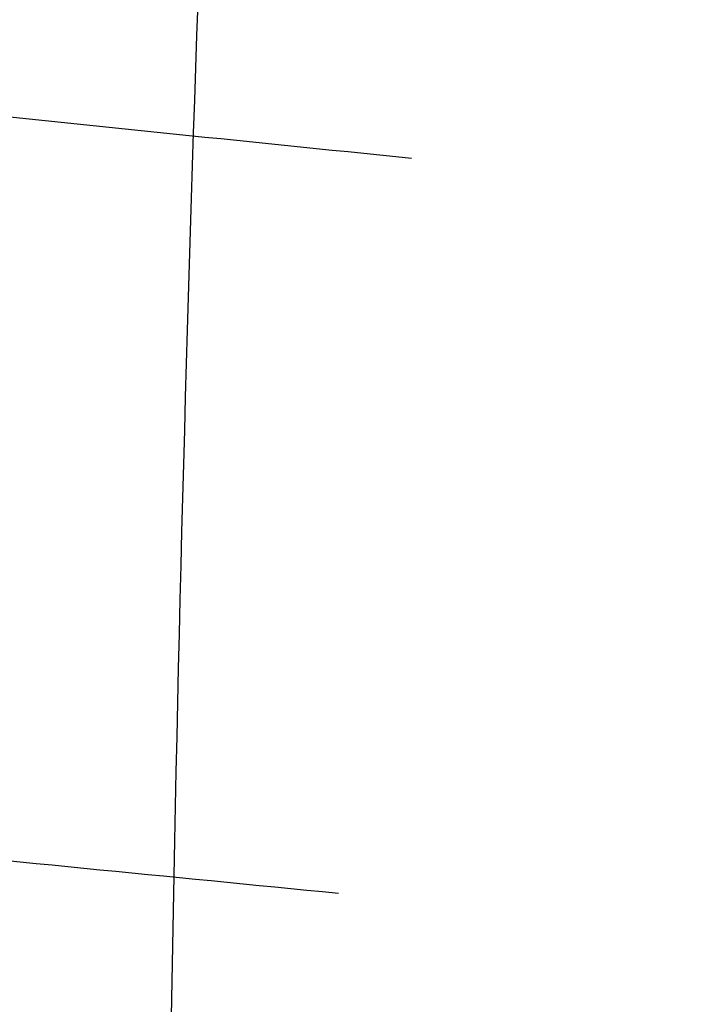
# Model space of a CAD drawing. Header units: millimetres. Extents: x 3323 to 3817, y 1335 to 1858.
# Tile 121 of 256: x 3365.03 to 3368.63, y 1628.86 to 1634.03. Entities that reach past the tile are written whole.
import ezdxf

# ---------------------------------------------------------------- set-up
doc = ezdxf.new("R2010")
doc.units = ezdxf.units.MM
doc.layers.get('0').update_dxf_attribs({"color": 18, "true_color": 0x000000})
doc.layers.add('IGES level 0', color=18, linetype='Continuous', true_color=0x000000)

msp = doc.modelspace()

# ---------------------------------------------------------------- linework, layer by layer
at = {"extrusion": (0.100997, 0.994281, -0.034721)}
msp.add_rational_spline([(3337.2446, 1637.3785, 375.5699), (3337.2446, 1636.3315, 345.5882), (3367.0912, 1633.3035, 345.6939)], [1, 0.707106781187, 1], degree=2, dxfattribs=at)
at = {"extrusion": (0.09699, 0.994679, -0.034735)}
msp.add_rational_spline([(3336.8489, 1633.3982, 375.7089), (3336.8489, 1632.3513, 345.7272), (3366.7075, 1629.4433, 345.8287)], [1, 0.707106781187, 1], degree=2, dxfattribs=at)
at = {"layer": 'IGES level 0'}
msp.add_open_spline([(3369.8217, 1664.7216, 430.3765), (3370.0049, 1664.2878, 430.7034), (3370.1724, 1663.2966, 431.2582), (3369.9449, 1660.8869, 432.0623), (3368.6842, 1655.7263, 432.9035), (3366.1707, 1645.1529, 433.3471), (3365.6208, 1623.5083, 434.1812), (3365.847, 1592.4598, 435.477), (3365.1591, 1551.5602, 437.3944), (3365.0595, 1510.5649, 439.1359), (3367.0505, 1479.2293, 439.9038), (3371.7019, 1452.7471, 439.859), (3378.2698, 1430.718, 439.2783), (3383.3288, 1417.5933, 438.7912), (3386.5854, 1411.1377, 438.581), (3388.4535, 1408.3138, 438.5218), (3389.477, 1407.0169, 438.5094)], degree=3, knots=[0, 0, 0, 0, 0.25, 0.5, 1, 2, 3, 4, 5, 6, 7, 8, 9, 9.5, 9.75, 10, 10, 10, 10], dxfattribs=at)

doc.saveas('drawing.dxf')
